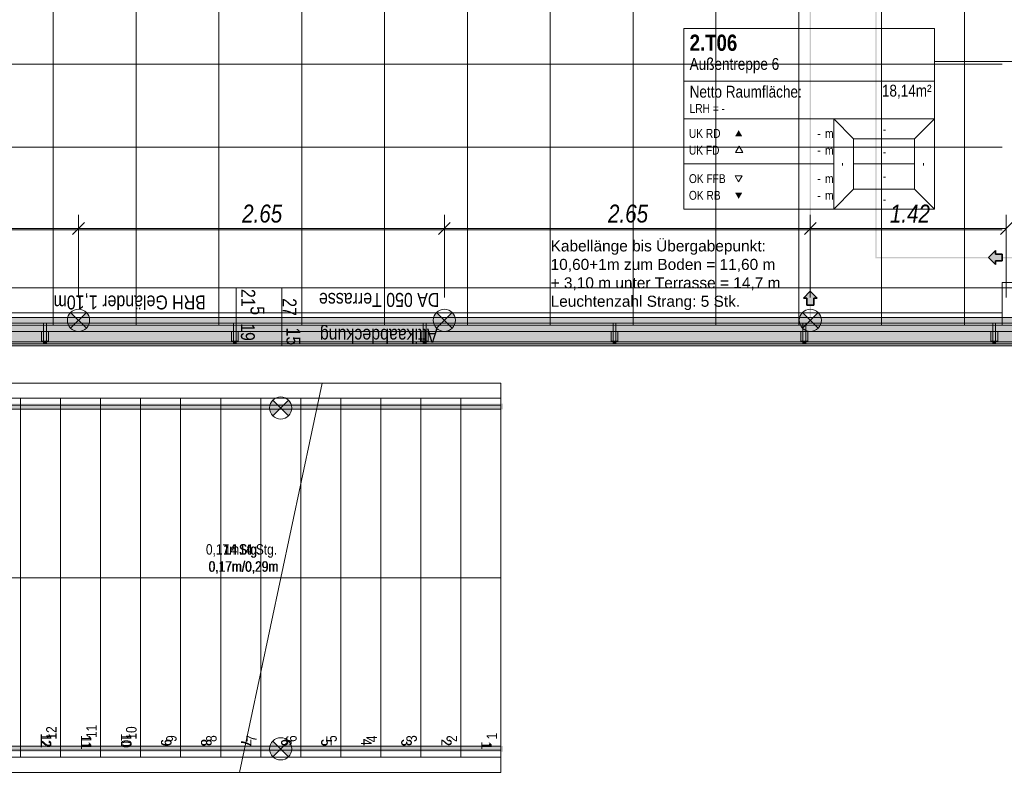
# Model space of a CAD drawing. Extents: x -620 to 300, y 62 to 1112.
# Tile 51 of 226: x -280 to -138, y 149 to 258. Entities that reach past the tile are written whole.
import ezdxf
from ezdxf.lldxf.tags import DXFTag

# ---------------------------------------------------------------- set-up
doc = ezdxf.new("R2010")
doc.units = 0
doc.layers.get('0').update_dxf_attribs({"lineweight": 13})
for name, color, linetype, lineweight, true_color in [('00_ E_ST_Handlaufleuchte', 7, 'Continuous', 13, 0xb2b200), ('00_E_ST_Handlaufleuchte_Bem', 7, 'Continuous', 5, 0x7d7d00), ('00_E_ST_Handlaufleuchte_Kabel', 3, 'Continuous', 18, 0x00ff00), ('00_E_ST_Handlaufleuchte_Übergabepunkte unter Terrassenplatte', 3, 'Continuous', 35, 0x00ff00), ('00_E_ST_Handlaufleuchte–Handlauf-Position', 7, 'Continuous', 5, 0x0000b2), ('30 -33 Aussenwände- 7 Fassade_ Elemente', 7, 'Continuous', 9, 0x00aacc), ('30 -35 Decken- 2.2 Treppen Außen', 9, 'Continuous', 9, 0x808080), ('30 -36 Dächer- 3 Dachbeläge', 7, 'Continuous', 15, 0x9999ff), ('30 -36 Dächer- 4 Dachbekleidungen', 7, 'Continuous', 9, 0xccccff), ('60- 61 allgemeine Ausstattung- 4 Terrassen', 9, 'Continuous', 9, 0x808080), ('70 -72 Beschriftung- 1 Beschriftung allgemein', 7, 'Continuous', 9, 0xff6633), ('70 -75 Raumstempel- 1 Raumstempel-A06CPVSBL0', 1, 'Continuous', 50, 0xff0000), ('70 -75 Raumstempel-2 Verweislinie', 3, 'Continuous', 9, 0x00ff00), ('70 -76 Bemaßung- 2 Allgemein', 9, 'Continuous', 5, 0x808080)]:
    doc.layers.add(name, color=color, linetype=linetype, lineweight=lineweight, true_color=true_color)
doc.layers.add('00_E_ST_Handlaufleuchte_Kabel_Text', color=7, linetype='Continuous', lineweight=13)
doc.layers.add('70 -71 Achsen- 1 Gebäudeachsen', color=7, linetype='STRICHPUNKT2-A06CPVSFL0', lineweight=18)
doc.styles.get("Standard").update_dxf_attribs({"font": 'ARIALN.TTF'})
tags = doc.linetypes.add('grob-A06CPVSAL0', pattern=[14, 3, -8, 3]).pattern_tags.tags
tags[8:9] = [DXFTag(74, 4), DXFTag(75, 0), DXFTag(340, '0'), DXFTag(46, 0.0), DXFTag(50, 0.0), DXFTag(44, 0.0), DXFTag(45, 0.0)]
tags[6:7] = [DXFTag(74, 4), DXFTag(75, 0), DXFTag(340, '0'), DXFTag(46, 0.0), DXFTag(50, 0.0), DXFTag(44, 0.0), DXFTag(45, 0.0)]
tags[4:5] = [DXFTag(74, 4), DXFTag(75, 0), DXFTag(340, '0'), DXFTag(46, 0.0), DXFTag(50, 0.0), DXFTag(44, 0.0), DXFTag(45, 0.0)]
tags = doc.linetypes.add('STRICHPUNKT2-A06CPVSFL0', pattern=[12.7, 6.35, -3.175, 0, -3.175]).pattern_tags.tags
tags[10:11] = [DXFTag(74, 4), DXFTag(75, 0), DXFTag(340, '0'), DXFTag(46, 0.0), DXFTag(50, 0.0), DXFTag(44, 0.0), DXFTag(45, 0.0)]
tags[8:9] = [DXFTag(74, 4), DXFTag(75, 0), DXFTag(340, '0'), DXFTag(46, 0.0), DXFTag(50, 0.0), DXFTag(44, 0.0), DXFTag(45, 0.0)]
tags[6:7] = [DXFTag(74, 4), DXFTag(75, 0), DXFTag(340, '0'), DXFTag(46, 0.0), DXFTag(50, 0.0), DXFTag(44, 0.0), DXFTag(45, 0.0)]
tags[4:5] = [DXFTag(74, 4), DXFTag(75, 0), DXFTag(340, '0'), DXFTag(46, 0.0), DXFTag(50, 0.0), DXFTag(44, 0.0), DXFTag(45, 0.0)]

# ---------------------------------------------------------------- blocks, each defined once
blk = doc.blocks.new('Referenz-A06CPVSGL0')
at = {"layer": '30 -33 Aussenwände- 7 Fassade_ Elemente', "color": 0, "linetype": 'Continuous', "ltscale": 0.13}
blk.add_line((31.62, 211.65), (-401.58, 211.65), dxfattribs=at)
at = {"layer": '30 -35 Decken- 2.2 Treppen Außen', "color": 0}
for p, q in [((-236.68, 205.65), (-391.58, 205.65)), ((-210.78, 205.65), (-236.68, 205.65)), ((-210.78, 203.45), (-210.78, 205.65)), ((-391.58, 203.45), (-237.15, 203.45)), ((-280.38, 151.45), (-280.38, 203.45)), ((-274.58, 151.45), (-274.58, 203.45)), ((-268.78, 151.45), (-268.78, 203.45)), ((-262.98, 151.45), (-262.98, 203.45)), ((-257.18, 151.45), (-257.18, 203.45)), ((-251.38, 151.45), (-251.38, 203.45)), ((-245.58, 151.45), (-245.58, 203.45)), ((-239.78, 151.45), (-239.78, 203.45)), ((-237.15, 203.45), (-210.78, 203.45)), ((-233.98, 151.45), (-233.98, 203.45)), ((-228.18, 203.45), (-228.18, 151.45)), ((-222.38, 203.45), (-222.38, 151.45)), ((-216.58, 203.45), (-216.58, 151.45)), ((-210.78, 203.45), (-210.78, 151.45)), ((-237.36, 202.45), (-391.58, 202.45)), ((-391.58, 201.85), (-237.49, 201.85)), ((-237.49, 201.85), (-210.78, 201.85)), ((-210.78, 202.45), (-237.36, 202.45)), ((-210.78, 201.85), (-210.78, 202.45)), ((-242.68, 177.45), (-391.58, 177.45)), ((-210.78, 177.45), (-242.68, 177.45)), ((-391.58, 153.05), (-247.86, 153.05)), ((-247.86, 153.05), (-210.78, 153.05)), ((-210.78, 153.05), (-210.78, 152.45)), ((-247.99, 152.45), (-391.58, 152.45)), ((-248.2, 151.45), (-391.58, 151.45)), ((-210.78, 151.45), (-248.2, 151.45)), ((-210.78, 152.45), (-247.99, 152.45)), ((-210.78, 149.25), (-210.78, 151.45)), ((-391.58, 149.25), (-248.67, 149.25)), ((-248.67, 149.25), (-210.78, 149.25))]:
    blk.add_line(p, q, dxfattribs=at)
at = {"layer": '30 -35 Decken- 2.2 Treppen Außen', "color": 0, "linetype": 'grob-A06CPVSAL0', "ltscale": 0.13}
for p, q in [((-236.68, 205.65), (-391.58, 205.65)), ((-236.68, 205.65), (-248.67, 149.25)), ((-391.58, 203.45), (-237.15, 203.45)), ((-280.38, 203.45), (-286.18, 203.45)), ((-274.58, 203.45), (-280.38, 203.45)), ((-280.38, 203.45), (-280.38, 151.45)), ((-268.78, 203.45), (-274.58, 203.45)), ((-274.58, 203.45), (-274.58, 151.45)), ((-262.98, 203.45), (-268.78, 203.45)), ((-268.78, 203.45), (-268.78, 151.45)), ((-257.18, 203.45), (-262.98, 203.45)), ((-262.98, 203.45), (-262.98, 151.45)), ((-251.38, 203.45), (-257.18, 203.45)), ((-257.18, 203.45), (-257.18, 151.45)), ((-245.58, 203.45), (-251.38, 203.45)), ((-251.38, 203.45), (-251.38, 151.45)), ((-245.58, 203.45), (-245.58, 163.81)), ((-239.78, 203.45), (-245.58, 203.45)), ((-237.15, 203.45), (-239.78, 203.45)), ((-239.78, 203.45), (-239.78, 191.1)), ((-242.68, 177.45), (-391.58, 177.45)), ((-248.2, 151.45), (-391.58, 151.45)), ((-280.38, 151.45), (-286.18, 151.45)), ((-274.58, 151.45), (-280.38, 151.45)), ((-268.78, 151.45), (-274.58, 151.45)), ((-262.98, 151.45), (-268.78, 151.45)), ((-257.18, 151.45), (-262.98, 151.45)), ((-251.38, 151.45), (-257.18, 151.45)), ((-251.38, 151.45), (-248.2, 151.45)), ((-391.58, 149.25), (-248.67, 149.25))]:
    blk.add_line(p, q, dxfattribs=at)
at = {"layer": '30 -35 Decken- 2.2 Treppen Außen', "color": 0, "linetype": 'Continuous', "ltscale": 0.13}
for p, q in [((-236.68, 205.65), (-391.58, 205.65)), ((-210.78, 205.65), (-391.58, 205.65)), ((-391.58, 205.65), (-210.78, 205.65)), ((-236.68, 205.65), (-248.67, 149.25)), ((-210.78, 205.65), (-236.68, 205.65)), ((-210.78, 203.45), (-210.78, 205.65)), ((-210.78, 203.45), (-210.78, 205.65)), ((-210.78, 205.65), (-210.78, 203.45)), ((-391.58, 203.45), (-237.15, 203.45)), ((-391.58, 203.45), (-210.78, 203.45)), ((-210.78, 203.45), (-391.58, 203.45)), ((-280.38, 203.45), (-286.18, 203.45)), ((-274.58, 203.45), (-280.38, 203.45)), ((-280.38, 203.45), (-280.38, 151.45)), ((-268.78, 203.45), (-274.58, 203.45)), ((-274.58, 203.45), (-274.58, 151.45)), ((-262.98, 203.45), (-268.78, 203.45)), ((-268.78, 203.45), (-268.78, 151.45)), ((-257.18, 203.45), (-262.98, 203.45)), ((-262.98, 203.45), (-262.98, 151.45)), ((-251.38, 203.45), (-257.18, 203.45)), ((-257.18, 203.45), (-257.18, 151.45)), ((-245.58, 203.45), (-251.38, 203.45)), ((-251.38, 203.45), (-251.38, 151.45)), ((-239.78, 203.45), (-245.58, 203.45)), ((-245.58, 203.45), (-245.58, 151.45)), ((-233.98, 203.45), (-239.78, 203.45)), ((-239.78, 203.45), (-239.78, 151.45)), ((-233.98, 203.45), (-237.15, 203.45)), ((-237.15, 203.45), (-210.78, 203.45)), ((-228.18, 203.45), (-233.98, 203.45)), ((-233.98, 151.45), (-233.98, 203.45)), ((-228.18, 203.45), (-233.98, 203.45)), ((-233.98, 203.45), (-233.98, 151.45)), ((-222.38, 203.45), (-228.18, 203.45)), ((-228.18, 203.45), (-228.18, 151.45)), ((-222.38, 203.45), (-228.18, 203.45)), ((-228.18, 203.45), (-228.18, 151.45)), ((-216.58, 203.45), (-222.38, 203.45)), ((-222.38, 203.45), (-222.38, 151.45)), ((-216.58, 203.45), (-222.38, 203.45)), ((-222.38, 203.45), (-222.38, 151.45)), ((-210.78, 203.45), (-216.58, 203.45)), ((-216.58, 203.45), (-216.58, 151.45)), ((-210.78, 203.45), (-216.58, 203.45)), ((-216.58, 203.45), (-216.58, 151.45)), ((-210.78, 203.45), (-210.78, 151.45)), ((-210.78, 203.45), (-210.78, 151.45)), ((-237.36, 202.45), (-391.58, 202.45)), ((-391.58, 202.45), (-210.78, 202.45)), ((-391.58, 201.85), (-237.49, 201.85)), ((-210.78, 201.85), (-391.58, 201.85)), ((-237.49, 201.85), (-210.78, 201.85)), ((-210.78, 202.45), (-237.36, 202.45)), ((-210.78, 201.85), (-210.78, 202.45)), ((-210.78, 202.45), (-210.78, 201.85)), ((-239.78, 191.1), (-239.78, 151.45)), ((-210.78, 177.45), (-391.58, 177.45)), ((-210.78, 177.45), (-242.68, 177.45)), ((-245.58, 163.81), (-245.58, 151.45)), ((-391.58, 153.05), (-247.86, 153.05)), ((-210.78, 153.05), (-391.58, 153.05)), ((-247.86, 153.05), (-210.78, 153.05)), ((-210.78, 153.05), (-210.78, 152.45)), ((-210.78, 152.45), (-210.78, 153.05)), ((-247.99, 152.45), (-391.58, 152.45)), ((-391.58, 152.45), (-210.78, 152.45)), ((-391.58, 151.45), (-248.2, 151.45)), ((-210.78, 151.45), (-391.58, 151.45)), ((-210.78, 151.45), (-391.58, 151.45)), ((-280.38, 151.45), (-286.18, 151.45)), ((-274.58, 151.45), (-280.38, 151.45)), ((-268.78, 151.45), (-274.58, 151.45)), ((-262.98, 151.45), (-268.78, 151.45)), ((-257.18, 151.45), (-262.98, 151.45)), ((-251.38, 151.45), (-257.18, 151.45)), ((-245.58, 151.45), (-251.38, 151.45)), ((-248.2, 151.45), (-245.58, 151.45)), ((-210.78, 151.45), (-248.2, 151.45)), ((-210.78, 152.45), (-247.99, 152.45)), ((-245.58, 151.45), (-239.78, 151.45)), ((-239.78, 151.45), (-245.58, 151.45)), ((-239.78, 151.45), (-233.98, 151.45)), ((-233.98, 151.45), (-239.78, 151.45)), ((-228.18, 151.45), (-233.98, 151.45)), ((-228.18, 151.45), (-233.98, 151.45)), ((-222.38, 151.45), (-228.18, 151.45)), ((-222.38, 151.45), (-228.18, 151.45)), ((-216.58, 151.45), (-222.38, 151.45)), ((-216.58, 151.45), (-222.38, 151.45)), ((-210.78, 151.45), (-216.58, 151.45)), ((-210.78, 151.45), (-216.58, 151.45)), ((-210.78, 149.25), (-210.78, 151.45)), ((-210.78, 149.25), (-210.78, 151.45)), ((-210.78, 149.25), (-210.78, 151.45)), ((-248.67, 149.25), (-391.58, 149.25)), ((-391.58, 149.25), (-210.78, 149.25)), ((-391.58, 149.25), (-210.78, 149.25)), ((-248.67, 149.25), (-210.78, 149.25))]:
    blk.add_line(p, q, dxfattribs=at)
at = {"layer": '30 -36 Dächer- 3 Dachbeläge', "color": 0, "linetype": 'Continuous', "ltscale": 0.15}
for p, q in [((-403.78, 214.05), (31.02, 214.05)), ((31.02, 211.05), (-403.78, 211.05))]:
    blk.add_line(p, q, dxfattribs=at)
at = {"layer": '30 -36 Dächer- 3 Dachbeläge', "color": 0, "lineweight": 9}
for p, q in [((-276.63, 211.75), (-277.03, 211.75)), ((-277.03, 211.75), (-277.03, 211.35)), ((-276.63, 211.35), (-276.63, 211.75)), ((-249.13, 211.75), (-249.53, 211.75)), ((-249.53, 211.75), (-249.53, 211.35)), ((-249.13, 211.35), (-249.13, 211.75)), ((-221.63, 211.75), (-222.03, 211.75)), ((-222.03, 211.75), (-222.03, 211.35)), ((-221.63, 211.35), (-221.63, 211.75)), ((-194.13, 211.75), (-194.53, 211.75)), ((-194.53, 211.75), (-194.53, 211.35)), ((-194.13, 211.35), (-194.13, 211.75)), ((-166.63, 211.75), (-167.03, 211.75)), ((-167.03, 211.75), (-167.03, 211.35)), ((-166.63, 211.35), (-166.63, 211.75)), ((-139.13, 211.75), (-139.53, 211.75)), ((-139.53, 211.75), (-139.53, 211.35)), ((-139.13, 211.35), (-139.13, 211.75))]:
    blk.add_line(p, q, dxfattribs=at)
at = {"layer": '30 -36 Dächer- 3 Dachbeläge', "color": 0, "lineweight": 0}
for points in [[(-403.78, 211.05), (-403.78, 214.05), (31.02, 211.05)], [(31.02, 211.05), (-403.78, 214.05), (31.02, 214.05)], [(-277.03, 211.75), (-276.63, 211.75), (-277.03, 211.35)], [(-277.03, 211.35), (-276.63, 211.75), (-276.63, 211.35)], [(-249.53, 211.75), (-249.13, 211.75), (-249.53, 211.35)], [(-249.53, 211.35), (-249.13, 211.75), (-249.13, 211.35)], [(-222.03, 211.75), (-221.63, 211.75), (-222.03, 211.35)], [(-222.03, 211.35), (-221.63, 211.75), (-221.63, 211.35)], [(-194.53, 211.75), (-194.13, 211.75), (-194.53, 211.35)], [(-194.53, 211.35), (-194.13, 211.75), (-194.13, 211.35)], [(-167.03, 211.75), (-166.63, 211.75), (-167.03, 211.35)], [(-167.03, 211.35), (-166.63, 211.75), (-166.63, 211.35)], [(-139.53, 211.75), (-139.13, 211.75), (-139.53, 211.35)], [(-139.53, 211.35), (-139.13, 211.75), (-139.13, 211.35)]]:
    blk.add_solid(points, dxfattribs=at)
at = {"layer": '30 -36 Dächer- 4 Dachbekleidungen', "color": 0, "linetype": 'Continuous', "ltscale": 0.13}
for p, q in [((31.02, 215.15), (-405.38, 215.15)), ((-404.58, 214.35), (31.02, 214.35)), ((-276.63, 214.35), (-277.03, 214.35)), ((-277.03, 214.35), (-277.03, 213.15)), ((-276.63, 213.15), (-276.63, 214.35)), ((-249.13, 214.35), (-249.53, 214.35)), ((-249.53, 214.35), (-249.53, 213.15)), ((-249.13, 213.15), (-249.13, 214.35)), ((-221.63, 214.35), (-222.03, 214.35)), ((-222.03, 214.35), (-222.03, 213.15)), ((-221.63, 213.15), (-221.63, 214.35)), ((-194.13, 214.35), (-194.53, 214.35)), ((-194.53, 214.35), (-194.53, 213.15)), ((-194.13, 213.15), (-194.13, 214.35)), ((-166.63, 214.35), (-167.03, 214.35)), ((-167.03, 214.35), (-167.03, 213.15)), ((-166.63, 213.15), (-166.63, 214.35)), ((-139.13, 214.35), (-139.53, 214.35)), ((-139.53, 214.35), (-139.53, 213.15)), ((-139.13, 213.15), (-139.13, 214.35)), ((31.02, 213.15), (-403.38, 213.15)), ((-277.33, 213.15), (-277.33, 211.75)), ((-277.03, 211.75), (-277.03, 213.15)), ((-276.63, 213.15), (-276.63, 211.75)), ((-276.33, 213.15), (-276.33, 211.75)), ((-249.83, 213.15), (-249.83, 211.75)), ((-249.53, 211.75), (-249.53, 213.15)), ((-249.13, 213.15), (-249.13, 211.75)), ((-248.83, 213.15), (-248.83, 211.75)), ((-222.33, 213.15), (-222.33, 211.75)), ((-222.03, 211.75), (-222.03, 213.15)), ((-221.63, 213.15), (-221.63, 211.75)), ((-221.33, 213.15), (-221.33, 211.75)), ((-194.83, 213.15), (-194.83, 211.75)), ((-194.53, 211.75), (-194.53, 213.15)), ((-194.13, 213.15), (-194.13, 211.75)), ((-193.83, 213.15), (-193.83, 211.75)), ((-167.33, 213.15), (-167.33, 211.75)), ((-167.03, 211.75), (-167.03, 213.15)), ((-166.63, 213.15), (-166.63, 211.75)), ((-166.33, 213.15), (-166.33, 211.75)), ((-139.83, 213.15), (-139.83, 211.75)), ((-139.53, 211.75), (-139.53, 213.15)), ((-139.13, 213.15), (-139.13, 211.75)), ((-138.83, 213.15), (-138.83, 211.75)), ((-401.58, 211.35), (31.02, 211.35)), ((-277.33, 211.75), (-277.03, 211.75)), ((-276.63, 211.75), (-277.03, 211.75)), ((-276.33, 211.75), (-276.63, 211.75)), ((-249.83, 211.75), (-249.53, 211.75)), ((-249.13, 211.75), (-249.53, 211.75)), ((-248.83, 211.75), (-249.13, 211.75)), ((-222.33, 211.75), (-222.03, 211.75)), ((-221.63, 211.75), (-222.03, 211.75)), ((-221.33, 211.75), (-221.63, 211.75)), ((-194.83, 211.75), (-194.53, 211.75)), ((-194.13, 211.75), (-194.53, 211.75)), ((-193.83, 211.75), (-194.13, 211.75)), ((-167.33, 211.75), (-167.03, 211.75)), ((-166.63, 211.75), (-167.03, 211.75)), ((-166.33, 211.75), (-166.63, 211.75)), ((-139.83, 211.75), (-139.53, 211.75)), ((-139.13, 211.75), (-139.53, 211.75)), ((-138.83, 211.75), (-139.13, 211.75))]:
    blk.add_line(p, q, dxfattribs=at)
at = {"layer": '60- 61 allgemeine Ausstattung- 4 Terrassen', "color": 0}
for p, q in [((-275.64, 214.05), (-275.64, 372.51)), ((-263.64, 214.05), (-263.64, 372.51)), ((-251.64, 214.05), (-251.64, 372.51)), ((-239.64, 214.05), (-239.64, 372.51)), ((-227.64, 214.05), (-227.64, 372.51)), ((-215.64, 214.05), (-215.64, 372.51)), ((-203.64, 214.05), (-203.64, 372.51)), ((-191.64, 214.05), (-191.64, 372.51)), ((-179.64, 214.05), (-179.64, 372.51)), ((-167.64, 214.05), (-167.64, 372.51)), ((-155.64, 214.05), (-155.64, 372.51)), ((-143.64, 214.05), (-143.64, 372.51)), ((-443.64, 251.85), (-138.16, 251.85)), ((-443.64, 239.85), (-138.16, 239.85)), ((-443.64, 227.85), (-138.16, 227.85)), ((-138.16, 220.25), (31.62, 220.25)), ((-138.16, 214.05), (-138.16, 220.25)), ((-447.78, 215.85), (-138.16, 215.85)), ((31.62, 214.05), (-138.16, 214.05))]:
    blk.add_line(p, q, dxfattribs=at)
at = {"layer": '60- 61 allgemeine Ausstattung- 4 Terrassen', "color": 0, "linetype": 'Continuous', "lineweight": 18, "ltscale": 0.18}
blk.add_line((31.62, 211.65), (-401.58, 211.65), dxfattribs=at)
at = {"layer": '70 -71 Achsen- 1 Gebäudeachsen', "color": 0, "linetype": 'STRICHPUNKT2-A06CPVSFL0', "ltscale": 0.18}
blk.add_line((-538.63, 219.45), (76.53, 219.45), dxfattribs=at)
at = {"layer": '70 -75 Raumstempel- 1 Raumstempel-A06CPVSBL0', "color": 0, "lineweight": 9}
for p, q in [((-184.31, 257.01), (-184.31, 230.87)), ((-147.99, 257.01), (-184.31, 257.01)), ((-147.99, 230.87), (-147.99, 257.01)), ((-147.99, 249.41), (-184.31, 249.41)), ((-184.31, 243.94), (-162.58, 243.94)), ((-159.7, 241.04), (-162.58, 243.94)), ((-147.99, 243.94), (-162.58, 243.94)), ((-162.58, 243.94), (-162.58, 230.87)), ((-150.87, 241.04), (-147.99, 243.94)), ((-176.28, 239.98), (-176.8, 239.07)), ((-175.75, 239.07), (-176.28, 239.98)), ((-159.7, 233.76), (-159.7, 241.04)), ((-159.7, 241.04), (-150.87, 241.04)), ((-150.87, 233.76), (-150.87, 241.04)), ((-176.8, 239.07), (-175.75, 239.07)), ((-184.31, 237.4), (-162.58, 237.4)), ((-150.87, 237.4), (-159.7, 237.4)), ((-176.35, 234.8), (-176.87, 235.7)), ((-176.87, 235.7), (-175.82, 235.7)), ((-175.82, 235.7), (-176.35, 234.8)), ((-159.7, 233.76), (-162.58, 230.87)), ((-159.7, 233.76), (-150.87, 233.76)), ((-150.87, 233.76), (-147.99, 230.87)), ((-147.99, 230.87), (-184.31, 230.87))]:
    blk.add_line(p, q, dxfattribs=at)
at = {"layer": '70 -75 Raumstempel- 1 Raumstempel-A06CPVSBL0', "color": 0, "lineweight": 0}
for points in [[(-175.82, 241.39), (-176.35, 242.3), (-176.87, 241.39)], [(-175.82, 233.26), (-176.35, 232.35), (-176.87, 233.26)]]:
    blk.add_solid(points, dxfattribs=at)
at = {"layer": '70 -75 Raumstempel-2 Verweislinie', "color": 0, "linetype": 'Continuous', "ltscale": 0.13}
blk.add_line((-130.02, 252.25), (-147.99, 252.25), dxfattribs=at)
at = {"layer": '70 -76 Bemaßung- 2 Allgemein', "color": 0, "linetype": 'Continuous', "ltscale": 0.13}
for p, q in [((-249.17, 219.45), (-249.11, 219.45)), ((-249.14, 219.46), (-249.12, 219.44)), ((-249.13, 219.46), (-249.13, 219.43)), ((-249.13, 219.43), (-249.13, 215.17)), ((-242.56, 219.45), (-242.5, 219.45)), ((-242.53, 219.46), (-242.51, 219.44)), ((-242.52, 219.46), (-242.52, 219.43)), ((-242.52, 219.43), (-242.52, 214.07)), ((-249.12, 215.15), (-249.15, 215.15)), ((-249.12, 215.15), (-249.15, 215.15)), ((-249.14, 215.16), (-249.12, 215.14)), ((-249.12, 215.14), (-249.14, 215.16)), ((-249.13, 215.14), (-249.13, 215.17)), ((-249.13, 215.16), (-249.13, 215.13)), ((-249.13, 215.13), (-249.13, 211.37)), ((-242.56, 214.05), (-242.5, 214.05)), ((-242.56, 214.05), (-242.5, 214.05)), ((-242.53, 214.06), (-242.51, 214.04)), ((-242.51, 214.04), (-242.53, 214.06)), ((-242.52, 214.04), (-242.52, 214.07)), ((-242.52, 214.06), (-242.52, 214.03)), ((-242.52, 214.03), (-242.52, 211.07)), ((-249.17, 211.35), (-249.11, 211.35)), ((-249.12, 211.34), (-249.14, 211.36)), ((-249.13, 211.34), (-249.13, 211.37)), ((-242.56, 211.05), (-242.5, 211.05)), ((-242.51, 211.04), (-242.53, 211.06)), ((-242.52, 211.04), (-242.52, 211.07))]:
    blk.add_line(p, q, dxfattribs=at)
at = {"layer": '30 -35 Decken- 2.2 Treppen Außen', "color": 0, "linetype": 'Continuous', "ltscale": 0.13, "char_height": 1.5103, "attachment_point": 1}
for s, insert, rotation in [('{\\fArial Narrow;0,17m14}', (-253.52, 182.31), 0.001), ('{\\fArial Narrow;14}', (-251.05, 182.31), 0.001), ('{\\fArial Narrow;Stg.}', (-248.75, 182.31), 0.001), ('{\\fArial Narrow;Stg.}', (-246.29, 182.31), 0.001), ('{\\fArial Narrow;0,17m/0,29m}', (-253.16, 179.83), 0.001), ('{\\fArial Narrow;0,17m/0,29m}', (-253.16, 179.83), 0.001), ('{\\fArial Narrow;12}', (-276.66, 154), 90.001), ('{\\fArial Narrow;11}', (-270.86, 154.23), 90.001), ('{\\fArial Narrow;10}', (-265.08, 153.99), 90.001), ('{\\fArial Narrow;12}', (-275.93, 154.9), 270.001), ('{\\fArial Narrow;11}', (-270.13, 154.67), 270.001), ('{\\fArial Narrow;10}', (-264.31, 154.91), 270.001), ('{\\fArial Narrow;9}', (-259.28, 153.66), 90.001), ('{\\fArial Narrow;8}', (-253.48, 153.66), 90.001), ('{\\fArial Narrow;7}', (-247.66, 153.67), 90.001), ('{\\fArial Narrow;6}', (-241.88, 153.65), 90.001), ('{\\fArial Narrow;5}', (-236.08, 153.65), 90.001), ('{\\fArial Narrow;4}', (-229.53, 154.11), 270.001), ('{\\fArial Narrow;4}', (-230.26, 153.62), 90.001), ('{\\fArial Narrow;3}', (-224.48, 153.66), 90.001), ('{\\fArial Narrow;2}', (-218.66, 153.65), 90.001), ('{\\fArial Narrow;1}', (-212.86, 154.02), 90.001), ('{\\fArial Narrow;9}', (-258.51, 154.07), 270.001), ('{\\fArial Narrow;8}', (-252.71, 154.07), 270.001), ('{\\fArial Narrow;7}', (-246.93, 154.06), 270.001), ('{\\fArial Narrow;6}', (-241.11, 154.07), 270.001), ('{\\fArial Narrow;5}', (-235.31, 154.07), 270.001), ('{\\fArial Narrow;3}', (-223.71, 154.06), 270.001), ('{\\fArial Narrow;2}', (-217.93, 154.08), 270.001), ('{\\fArial Narrow;1}', (-212.13, 153.71), 270.001)]:
    blk.add_mtext(s, dxfattribs=dict(at, insert=insert, rotation=rotation))
at = {"layer": '30 -35 Decken- 2.2 Treppen Außen', "color": 0, "linetype": 'ByBlock', "ltscale": 0.13, "char_height": 1.5103, "attachment_point": 1}
for s, insert, rotation in [('{\\fArial Narrow;14}', (-250.87, 182.31), 0.001), ('{\\fArial Narrow;Stg.}', (-248.68, 182.31), 0.001), ('{\\fArial Narrow;0,17m/0,29m}', (-253.09, 179.83), 0.001), ('{\\fArial Narrow;12}', (-275.93, 154.72), 270.001), ('{\\fArial Narrow;11}', (-270.13, 154.49), 270.001), ('{\\fArial Narrow;10}', (-264.31, 154.73), 270.001), ('{\\fArial Narrow;4}', (-229.53, 154.09), 270.001), ('{\\fArial Narrow;9}', (-258.51, 154), 270.001), ('{\\fArial Narrow;8}', (-252.71, 154), 270.001), ('{\\fArial Narrow;7}', (-246.93, 153.98), 270.001), ('{\\fArial Narrow;6}', (-241.11, 154.01), 270.001), ('{\\fArial Narrow;5}', (-235.31, 154), 270.001), ('{\\fArial Narrow;3}', (-223.71, 154), 270.001), ('{\\fArial Narrow;2}', (-217.93, 154.03), 270.001), ('{\\fArial Narrow;1}', (-212.13, 153.52), 270.001)]:
    blk.add_mtext(s, dxfattribs=dict(at, insert=insert, rotation=rotation))
at = {"layer": '70 -72 Beschriftung- 1 Beschriftung allgemein', "color": 0, "linetype": 'Continuous', "ltscale": 0.13, "char_height": 2.0138, "attachment_point": 1, "rotation": 180}
for s, insert in [('{\\fArial Narrow;BRH Geländer 1,10m}', (-253.54, 216.33)), ('{\\fArial Narrow;DA 050 Terrasse}', (-219.71, 216.7)), ('{\\fArial Narrow;Attikaabdeckung}', (-219.96, 211.5))]:
    blk.add_mtext(s, dxfattribs=dict(at, insert=insert))
at = {"layer": '70 -75 Raumstempel- 1 Raumstempel-A06CPVSBL0', "color": 0, "linetype": 'Continuous', "ltscale": 0.5, "attachment_point": 1}
for s, insert, char_height, rotation in [('{\\fArial Narrow|b1|i0;2.T06}', (-183.45, 256.15), 2.3536, 0), ('{\\fArial Narrow;Außentreppe 6}', (-183.45, 252.75), 1.7117, 0), ('{\\fArial Narrow;Netto Raumfläche:}', (-183.45, 248.73), 1.7117, 0), ('{\\fArial Narrow;18,14m²}', (-155.6, 248.88), 1.7117, 0), ('{\\fArial Narrow;LRH = -}', (-183.45, 246.09), 1.2838, 0), ('{\\fArial Narrow;UK RD}', (-183.55, 242.47), 1.2838, 0), ('{\\fArial Narrow;-}', (-164.95, 242.46), 1.2838, 0), ('{\\fArial Narrow;m}', (-163.83, 242.46), 1.2838, 0), ('{\\fArial Narrow;-}', (-155.48, 243.1), 1.2838, 0), ('{\\fArial Narrow;UK FD}', (-183.55, 240.04), 1.2838, 0), ('{\\fArial Narrow;m}', (-163.83, 240.03), 1.2838, 0), ('{\\fArial Narrow;-}', (-164.95, 240.03), 1.2838, 0), ('{\\fArial Narrow;-}', (-155.48, 239.79), 1.2838, 0), ('{\\fArial Narrow;-}', (-160.5, 237.6), 1.2838, 270), ('{\\fArial Narrow;-}', (-148.79, 237.6), 1.2838, 270), ('{\\fArial Narrow;OK FFB}', (-183.55, 235.92), 1.2838, 0), ('{\\fArial Narrow;m}', (-163.83, 235.92), 1.2838, 0), ('{\\fArial Narrow;-}', (-155.48, 236.26), 1.2838, 0), ('{\\fArial Narrow;-}', (-164.95, 235.92), 1.2838, 0), ('{\\fArial Narrow;OK RB}', (-183.55, 233.5), 1.2838, 0), ('{\\fArial Narrow;-}', (-164.95, 233.5), 1.2838, 0), ('{\\fArial Narrow;m}', (-163.83, 233.5), 1.2838, 0), ('{\\fArial Narrow;-}', (-155.48, 232.93), 1.2838, 0)]:
    blk.add_mtext(s, dxfattribs=dict(at, insert=insert, char_height=char_height, rotation=rotation))
at = {"layer": '70 -76 Bemaßung- 2 Allgemein', "color": 0, "linetype": 'Continuous', "ltscale": 0.13, "char_height": 2.0138, "attachment_point": 1, "rotation": 270}
for s, insert in [('{\\fArial Narrow;21}', (-246.38, 219.29)), ('{\\fArial Narrow;27}', (-240.4, 217.95)), ('{\\fArial Narrow;5}', (-245.04, 216.79)), ('{\\fArial Narrow;19}', (-246.44, 214.33)), ('{\\fArial Narrow;15}', (-239.84, 213.69))]:
    blk.add_mtext(s, dxfattribs=dict(at, insert=insert))
blk = doc.blocks.new('Blockreferenz-A06CPVSIL0')
at = {"lineweight": -2}
for points in [[(-243.82, 203.19), (-242.68, 202.05), (-243.82, 200.92), (-244.07, 201.25), (-244.23, 201.64), (-244.29, 202.05), (-244.23, 202.47), (-244.07, 202.86)], [(-242.68, 202.05), (-241.54, 203.19), (-241.29, 202.86), (-241.13, 202.47), (-241.07, 202.05), (-241.13, 201.64), (-241.29, 201.25), (-241.54, 200.92)]]:
    blk.add_hatch(color=0, dxfattribs=at).paths.add_polyline_path(points)
at = {"color": 0, "lineweight": -2}
for p, q in [((-243.82, 200.92), (-241.54, 203.19)), ((-243.82, 203.19), (-241.54, 200.92))]:
    blk.add_line(p, q, dxfattribs=at)
blk.add_circle((-242.68, 202.05), 1.61, dxfattribs=at)
blk = doc.blocks.new('Blockreferenz-A06CPVSQL0')
at = {"lineweight": -2}
for points in [[(-220.12, 215.89), (-218.98, 214.75), (-220.12, 213.62), (-220.37, 213.95), (-220.53, 214.34), (-220.59, 214.75), (-220.53, 215.17), (-220.37, 215.56)], [(-218.98, 214.75), (-217.84, 215.89), (-217.59, 215.56), (-217.43, 215.17), (-217.37, 214.75), (-217.43, 214.34), (-217.59, 213.95), (-217.84, 213.62)]]:
    blk.add_hatch(color=0, dxfattribs=at).paths.add_polyline_path(points)
at = {"color": 0, "lineweight": -2}
for p, q in [((-220.12, 213.62), (-217.84, 215.89)), ((-220.12, 215.89), (-217.84, 213.62))]:
    blk.add_line(p, q, dxfattribs=at)
blk.add_circle((-218.98, 214.75), 1.61, dxfattribs=at)
blk = doc.blocks.new('Blockreferenz-A06CPVT4L0')
at = {"lineweight": -2}
for points in [[(-167.12, 215.89), (-165.98, 214.75), (-167.12, 213.62), (-167.37, 213.95), (-167.53, 214.34), (-167.59, 214.75), (-167.53, 215.17), (-167.37, 215.56)], [(-165.98, 214.75), (-164.84, 215.89), (-164.59, 215.56), (-164.43, 215.17), (-164.37, 214.75), (-164.43, 214.34), (-164.59, 213.95), (-164.84, 213.62)]]:
    blk.add_hatch(color=0, dxfattribs=at).paths.add_polyline_path(points)
at = {"color": 0, "lineweight": -2}
for p, q in [((-167.12, 213.62), (-164.84, 215.89)), ((-167.12, 215.89), (-164.84, 213.62))]:
    blk.add_line(p, q, dxfattribs=at)
blk.add_circle((-165.98, 214.75), 1.61, dxfattribs=at)
blk = doc.blocks.new('Blockreferenz-A06CPVTCL0')
at = {"lineweight": -2}
for points in [[(-243.82, 153.79), (-242.68, 152.65), (-243.82, 151.52), (-244.07, 151.85), (-244.23, 152.24), (-244.29, 152.65), (-244.23, 153.07), (-244.07, 153.46)], [(-242.68, 152.65), (-241.54, 153.79), (-241.29, 153.46), (-241.13, 153.07), (-241.07, 152.65), (-241.13, 152.24), (-241.29, 151.85), (-241.54, 151.52)]]:
    blk.add_hatch(color=0, dxfattribs=at).paths.add_polyline_path(points)
at = {"color": 0, "lineweight": -2}
for p, q in [((-243.82, 151.52), (-241.54, 153.79)), ((-243.82, 153.79), (-241.54, 151.52))]:
    blk.add_line(p, q, dxfattribs=at)
blk.add_circle((-242.68, 152.65), 1.61, dxfattribs=at)
blk = doc.blocks.new('Blockreferenz-A06CPVTSL0')
at = {"lineweight": -2}
for points in [[(-273.12, 215.89), (-271.98, 214.75), (-273.12, 213.62), (-273.37, 213.95), (-273.53, 214.34), (-273.59, 214.75), (-273.53, 215.17), (-273.37, 215.56)], [(-271.98, 214.75), (-270.84, 215.89), (-270.59, 215.56), (-270.43, 215.17), (-270.37, 214.75), (-270.43, 214.34), (-270.59, 213.95), (-270.84, 213.62)]]:
    blk.add_hatch(color=0, dxfattribs=at).paths.add_polyline_path(points)
at = {"color": 0, "lineweight": -2}
for p, q in [((-273.12, 213.62), (-270.84, 215.89)), ((-273.12, 215.89), (-270.84, 213.62))]:
    blk.add_line(p, q, dxfattribs=at)
blk.add_circle((-271.98, 214.75), 1.61, dxfattribs=at)
blk = doc.blocks.new('Maß-A06CPVUGL0')
at = {"color": 0, "linetype": 'ByBlock', "lineweight": -2, "ltscale": 0.13}
for p, q in [((-324.98, 230.05), (-324.98, 218.05)), ((-271.98, 230.05), (-271.98, 218.05)), ((-324.13, 228.9), (-325.83, 227.2)), ((-271.13, 228.9), (-272.83, 227.2)), ((-324.98, 228.05), (-271.98, 228.05))]:
    blk.add_line(p, q, dxfattribs=at)
at = {"color": 0, "linetype": 'ByBlock', "lineweight": -2, "ltscale": 0.13, "insert": (-301.27, 231.52), "char_height": 2.6, "attachment_point": 1}
blk.add_mtext('{\\fArial Narrow|b0|i1;2.65}', dxfattribs=at)
blk = doc.blocks.new('Maß-A06CPVUIL0')
at = {"color": 0, "linetype": 'ByBlock', "lineweight": -2, "ltscale": 0.13}
for p, q in [((-271.98, 230.05), (-271.98, 218.05)), ((-218.98, 230.05), (-218.98, 218.05)), ((-271.13, 228.9), (-272.83, 227.2)), ((-218.13, 228.9), (-219.83, 227.2)), ((-271.98, 228.05), (-218.98, 228.05))]:
    blk.add_line(p, q, dxfattribs=at)
at = {"color": 0, "linetype": 'ByBlock', "lineweight": -2, "ltscale": 0.13, "insert": (-248.27, 231.52), "char_height": 2.6, "attachment_point": 1}
blk.add_mtext('{\\fArial Narrow|b0|i1;2.65}', dxfattribs=at)
blk = doc.blocks.new('Maß-A06CPVUKL0')
at = {"color": 0, "linetype": 'ByBlock', "lineweight": -2, "ltscale": 0.13}
for p, q in [((-218.98, 230.05), (-218.98, 218.05)), ((-165.98, 230.05), (-165.98, 218.05)), ((-218.13, 228.9), (-219.83, 227.2)), ((-165.13, 228.9), (-166.83, 227.2)), ((-218.98, 228.05), (-165.98, 228.05))]:
    blk.add_line(p, q, dxfattribs=at)
at = {"color": 0, "linetype": 'ByBlock', "lineweight": -2, "ltscale": 0.13, "insert": (-195.27, 231.52), "char_height": 2.6, "attachment_point": 1}
blk.add_mtext('{\\fArial Narrow|b0|i1;2.65}', dxfattribs=at)
blk = doc.blocks.new('Maß-A06CPVUML0')
at = {"color": 0, "linetype": 'ByBlock', "lineweight": -2, "ltscale": 0.13}
for p, q in [((-165.98, 230.05), (-165.98, 218.05)), ((-137.58, 230.05), (-137.58, 218.05)), ((-165.13, 228.9), (-166.83, 227.2)), ((-136.73, 228.9), (-138.43, 227.2)), ((-165.98, 228.05), (-137.58, 228.05))]:
    blk.add_line(p, q, dxfattribs=at)
at = {"color": 0, "linetype": 'ByBlock', "lineweight": -2, "ltscale": 0.13, "insert": (-154.44, 231.52), "char_height": 2.6, "attachment_point": 1}
blk.add_mtext('{\\fArial Narrow|b0|i1;1.42}', dxfattribs=at)
blk = doc.blocks.new('Polygon-A06CPVV6L0')
at = {"linetype": 'ByBlock', "lineweight": -2, "ltscale": 0.13}
blk.add_hatch(color=0, dxfattribs=at).paths.add_polyline_path([(-210.48, 201.85), (-405.08, 201.85), (-405.08, 215.15), (31.02, 215.15), (31.02, 214.35), (-404.28, 214.35), (-404.28, 202.65), (-210.48, 202.65)])
blk = doc.blocks.new('Polygon-A06CPVVAL0')
at = {"linetype": 'ByBlock', "lineweight": -2, "ltscale": 0.13}
blk.add_hatch(color=0, dxfattribs=at).paths.add_polyline_path([(-210.48, 152.25), (-448.58, 152.25), (-448.58, 211.65), (-447.78, 211.65), (-447.78, 153.05), (-210.48, 153.05)])
blk = doc.blocks.new('Polylinie-A06CPVWGL0')
at = {"color": 0, "linetype": 'ByBlock', "lineweight": -2, "ltscale": 0.18}
blk.add_solid([(-242.98, 152.75), (-242.98, 152.55), (-448.38, 152.75), (-448.58, 152.55)], dxfattribs=at)
blk = doc.blocks.new('Polylinie-A06CPVWIL0')
at = {"color": 0, "linetype": 'ByBlock', "lineweight": -2, "ltscale": 0.18}
blk.add_solid([(-242.98, 202.15), (-242.98, 201.95), (-404.88, 202.15), (-405.08, 201.95)], dxfattribs=at)
blk = doc.blocks.new('Polylinie-A06CPVXML0')
at = {"color": 0, "linetype": 'ByBlock', "lineweight": -2, "ltscale": 0.18}
for points in [[(-165.88, 214.65), (-166.08, 214.85), (-165.88, 268.76), (-166.08, 268.96)], [(-377.98, 214.65), (-377.98, 214.85), (-165.88, 214.65), (-166.08, 214.85)]]:
    blk.add_solid(points, dxfattribs=at)
blk = doc.blocks.new('Polylinie-A06CPVYQL0')
at = {"color": 0, "linetype": 'ByBlock', "lineweight": -2, "ltscale": 0.18}
for points in [[(-156.36, 223.91), (-156.56, 223.71), (-156.36, 266.59), (-156.56, 266.59)], [(-138.24, 223.91), (-138.24, 223.71), (-156.36, 223.91), (-156.56, 223.71)], [(35.22, 223.91), (35.02, 223.71), (-138.24, 223.91), (-138.24, 223.71)]]:
    blk.add_solid(points, dxfattribs=at)
blk = doc.blocks.new('Pfeil-A06CPVYSL0')
at = {"linetype": 'ByBlock', "lineweight": -2, "ltscale": 0.35}
blk.add_hatch(color=0, dxfattribs=at).paths.add_polyline_path([(-165.48, 216.95), (-166.48, 216.95), (-166.48, 217.95), (-166.98, 217.95), (-165.98, 218.95), (-164.98, 217.95), (-165.48, 217.95)])
at = {"color": 0, "linetype": 'ByBlock', "lineweight": -2, "ltscale": 0.35}
for p, q in [((-166.98, 217.95), (-165.98, 218.95)), ((-165.98, 218.95), (-164.98, 217.95)), ((-166.48, 217.95), (-166.98, 217.95)), ((-166.48, 216.95), (-166.48, 217.95)), ((-165.48, 216.95), (-166.48, 216.95)), ((-164.98, 217.95), (-165.48, 217.95)), ((-165.48, 217.95), (-165.48, 216.95))]:
    blk.add_line(p, q, dxfattribs=at)
blk = doc.blocks.new('Pfeil-A06CPVYUL0')
at = {"linetype": 'ByBlock', "lineweight": -2, "ltscale": 0.35}
blk.add_hatch(color=0, dxfattribs=at).paths.add_polyline_path([(-138.16, 224.35), (-138.16, 223.35), (-139.16, 223.35), (-139.16, 222.85), (-140.16, 223.85), (-139.16, 224.85), (-139.16, 224.35)])
at = {"color": 0, "linetype": 'ByBlock', "lineweight": -2, "ltscale": 0.35}
for p, q in [((-140.16, 223.85), (-139.16, 224.85)), ((-139.16, 224.85), (-139.16, 224.35)), ((-139.16, 224.35), (-138.16, 224.35)), ((-138.16, 224.35), (-138.16, 223.35)), ((-139.16, 222.85), (-140.16, 223.85)), ((-138.16, 223.35), (-139.16, 223.35)), ((-139.16, 223.35), (-139.16, 222.85))]:
    blk.add_line(p, q, dxfattribs=at)

msp = doc.modelspace()

# ---------------------------------------------------------------- block references
at = {"color": 8, "lineweight": 13, "ltscale": 0.13, "true_color": 0x808080}
msp.add_blockref('Referenz-A06CPVSGL0', (0, 0), dxfattribs=at)
at = {"layer": '00_ E_ST_Handlaufleuchte', "ltscale": 0.13}
for name in ['Blockreferenz-A06CPVTSL0', 'Blockreferenz-A06CPVSQL0', 'Blockreferenz-A06CPVT4L0', 'Blockreferenz-A06CPVSIL0', 'Blockreferenz-A06CPVTCL0']:
    msp.add_blockref(name, (0, 0), dxfattribs=at)
at = {"layer": '00_E_ST_Handlaufleuchte_Bem', "ltscale": 0.13}
for name in ['Maß-A06CPVUGL0', 'Maß-A06CPVUIL0', 'Maß-A06CPVUKL0', 'Maß-A06CPVUML0']:
    msp.add_blockref(name, (0, 0), dxfattribs=at)
at = {"layer": '00_E_ST_Handlaufleuchte_Kabel', "ltscale": 0.18}
for name in ['Polylinie-A06CPVXML0', 'Polylinie-A06CPVYQL0', 'Polylinie-A06CPVWGL0', 'Polylinie-A06CPVWIL0']:
    msp.add_blockref(name, (0, 0), dxfattribs=at)
at = {"layer": '00_E_ST_Handlaufleuchte_Übergabepunkte unter Terrassenplatte', "ltscale": 0.35}
for name in ['Pfeil-A06CPVYUL0', 'Pfeil-A06CPVYSL0']:
    msp.add_blockref(name, (0, 0), dxfattribs=at)
at = {"layer": '00_E_ST_Handlaufleuchte–Handlauf-Position', "ltscale": 0.13}
for name in ['Polygon-A06CPVV6L0', 'Polygon-A06CPVVAL0']:
    msp.add_blockref(name, (0, 0), dxfattribs=at)

# ---------------------------------------------------------------- texts
at = {"layer": '00_E_ST_Handlaufleuchte_Kabel_Text', "ltscale": 0.13, "char_height": 1.6, "attachment_point": 1}
for s, insert in [('{\\fArial;Kabellänge bis Übergabepunkt:}', (-203.59, 226.33)), ('{\\fArial;10,60+1m zum Boden = 11,60 m}', (-203.59, 223.65)), ('{\\fArial;+ 3,10 m unter Terrasse = 14,7 m}', (-203.59, 220.98)), ('{\\fArial;Leuchtenzahl Strang: 5 Stk.}', (-203.59, 218.31))]:
    msp.add_mtext(s, dxfattribs=dict(at, insert=insert))

doc.saveas('drawing.dxf')
